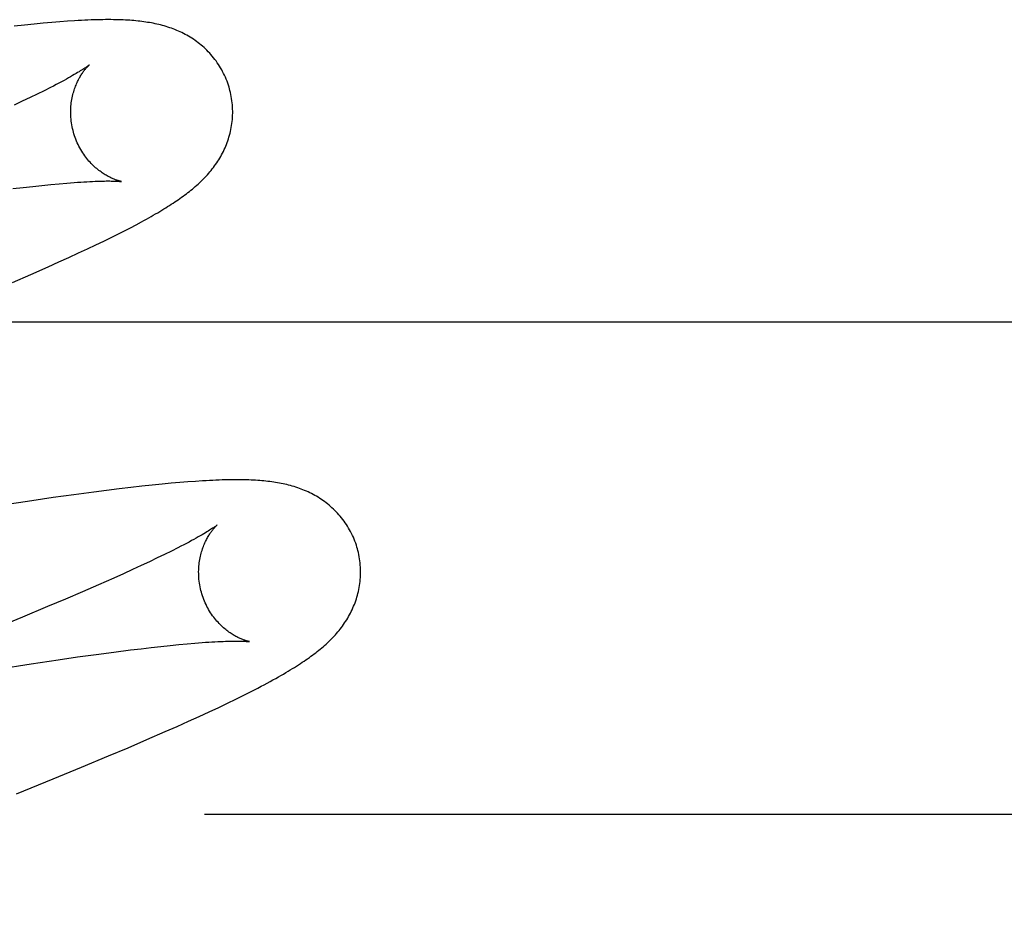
# Model space of a CAD drawing. Header units: inches. Extents: x 0 to 227, y 0 to 147.
# Tile 31 of 69: x 79.439 to 79.561, y 75.321 to 75.431. Entities that reach past the tile are written whole.
import ezdxf

# ---------------------------------------------------------------- set-up
doc = ezdxf.new("R2010")
doc.units = ezdxf.units.IN
doc.header["$LTSCALE"] = 12.505625
doc.header["$MEASUREMENT"] = 0
doc.linetypes.add('HIDDEN', pattern=[0.2, 0.1, -0.1])
doc.layers.add('DEFAULT_2', color=8, linetype='HIDDEN')

msp = doc.modelspace()

# ---------------------------------------------------------------- linework, layer by layer
at = {"layer": 'DEFAULT_2', "color": 8, "linetype": 'HIDDEN'}
for p, q in [((79.43962, 75.43025), (79.43835, 75.43011)), ((79.44082, 75.43037), (79.43962, 75.43025)), ((79.44194, 75.43048), (79.44082, 75.43037)), ((79.443, 75.43057), (79.44194, 75.43048)), ((79.44399, 75.43065), (79.443, 75.43057)), ((79.44493, 75.43072), (79.44399, 75.43065)), ((79.44122, 75.42174), (79.44032, 75.4213)), ((79.44206, 75.42215), (79.44122, 75.42174)), ((79.44284, 75.42255), (79.44206, 75.42215)), ((79.43936, 75.42084), (79.43835, 75.42037)), ((79.44032, 75.4213), (79.43936, 75.42084)), ((79.44287, 75.41057), (79.4439, 75.41067)), ((79.4439, 75.41067), (79.44485, 75.41075)), ((79.4382, 75.41006), (79.43946, 75.41021)), ((79.43946, 75.41021), (79.44065, 75.41034)), ((79.44065, 75.41034), (79.44179, 75.41046)), ((79.44179, 75.41046), (79.44287, 75.41057)), ((79.45342, 75.40561), (79.45407, 75.40596)), ((79.45118, 75.40446), (79.45197, 75.40486)), ((79.45197, 75.40486), (79.45272, 75.40524)), ((79.45272, 75.40524), (79.45342, 75.40561)), ((79.44845, 75.40312), (79.44942, 75.40359)), ((79.44942, 75.40359), (79.45033, 75.40403)), ((79.45033, 75.40403), (79.45118, 75.40446)), ((79.44631, 75.40212), (79.44741, 75.40263)), ((79.44741, 75.40263), (79.44845, 75.40312)), ((79.44255, 75.40041), (79.44388, 75.40101)), ((79.44388, 75.40101), (79.44513, 75.40157)), ((79.44513, 75.40157), (79.44631, 75.40212)), ((79.44043, 75.39948), (79.44255, 75.40041)), ((79.43816, 75.39849), (79.44043, 75.39948)), ((79.28326, 75.39363), (79.78326, 75.39363)), ((79.45131, 75.373), (79.44978, 75.37281)), ((79.45276, 75.37317), (79.45131, 75.373)), ((79.45413, 75.37332), (79.45276, 75.37317)), ((79.45541, 75.37346), (79.45413, 75.37332)), ((79.45662, 75.37358), (79.45541, 75.37346)), ((79.45774, 75.37369), (79.45662, 75.37358)), ((79.4588, 75.37378), (79.45774, 75.37369)), ((79.45979, 75.37386), (79.4588, 75.37378)), ((79.46073, 75.37393), (79.45979, 75.37386)), ((79.44317, 75.37192), (79.44056, 75.37154)), ((79.44571, 75.37227), (79.44317, 75.37192)), ((79.44818, 75.3726), (79.44571, 75.37227)), ((79.44978, 75.37281), (79.44818, 75.3726)), ((79.44056, 75.37154), (79.43695, 75.371)), ((79.45856, 75.36572), (79.45778, 75.36533)), ((79.45603, 75.36447), (79.45507, 75.36401)), ((79.45694, 75.36491), (79.45603, 75.36447)), ((79.45778, 75.36533), (79.45694, 75.36491)), ((79.45405, 75.36353), (79.45297, 75.36304)), ((79.45507, 75.36401), (79.45405, 75.36353)), ((79.45184, 75.36252), (79.45066, 75.36199)), ((79.45297, 75.36304), (79.45184, 75.36252)), ((79.44878, 75.36116), (79.44679, 75.36029)), ((79.45066, 75.36199), (79.44878, 75.36116)), ((79.44679, 75.36029), (79.44469, 75.35939)), ((79.44249, 75.35846), (79.43939, 75.35716)), ((79.44469, 75.35939), (79.44249, 75.35846)), ((79.43939, 75.35716), (79.43612, 75.35582)), ((79.45527, 75.35342), (79.45646, 75.35355)), ((79.45646, 75.35355), (79.4576, 75.35368)), ((79.4576, 75.35368), (79.45868, 75.35378)), ((79.45868, 75.35378), (79.4597, 75.35388)), ((79.4597, 75.35388), (79.46066, 75.35396)), ((79.44619, 75.35225), (79.44848, 75.35256)), ((79.44848, 75.35256), (79.45065, 75.35285)), ((79.45065, 75.35285), (79.45271, 75.35312)), ((79.45271, 75.35312), (79.45402, 75.35327)), ((79.45402, 75.35327), (79.45527, 75.35342)), ((79.43603, 75.35072), (79.44045, 75.35141)), ((79.44045, 75.35141), (79.4438, 75.3519)), ((79.4438, 75.3519), (79.44619, 75.35225)), ((79.46574, 75.34706), (79.4667, 75.34753)), ((79.4667, 75.34753), (79.4676, 75.34798)), ((79.4676, 75.34798), (79.46844, 75.34842)), ((79.46362, 75.34603), (79.46471, 75.34656)), ((79.46471, 75.34656), (79.46574, 75.34706)), ((79.4612, 75.34491), (79.46245, 75.34549)), ((79.46245, 75.34549), (79.46362, 75.34603)), ((79.45848, 75.34368), (79.45988, 75.34431)), ((79.45988, 75.34431), (79.4612, 75.34491)), ((79.45476, 75.34205), (79.45702, 75.34304)), ((79.45702, 75.34304), (79.45848, 75.34368)), ((79.45242, 75.34105), (79.45476, 75.34205)), ((79.45002, 75.34003), (79.45242, 75.34105)), ((79.44667, 75.33863), (79.45002, 75.34003)), ((79.44319, 75.3372), (79.44667, 75.33863)), ((79.43865, 75.33536), (79.44319, 75.3372)), ((79.46186, 75.33283), (79.72111, 75.33283))]:
    msp.add_line(p, q, dxfattribs=at)
for points in [[(79.46495, 75.42239), (79.46489, 75.4226), (79.46481, 75.42285), (79.46472, 75.4231), (79.46464, 75.42334), (79.46454, 75.42358), (79.46444, 75.42382), (79.46433, 75.42406), (79.46422, 75.42429), (79.4641, 75.42452), (79.46398, 75.42474), (79.46385, 75.42497), (79.46372, 75.42519), (79.46358, 75.4254), (79.46344, 75.42561), (79.46329, 75.42582), (79.46314, 75.42602), (79.46298, 75.42622), (79.46282, 75.42641), (79.46266, 75.4266), (79.4625, 75.42678), (79.46233, 75.42696), (79.46215, 75.42714), (79.46198, 75.42731), (79.4618, 75.42747), (79.46162, 75.42763), (79.46144, 75.42779), (79.46125, 75.42794), (79.46107, 75.42808), (79.46088, 75.42823), (79.46069, 75.42836), (79.46049, 75.4285), (79.46029, 75.42863), (79.46009, 75.42875), (79.45989, 75.42887), (79.45968, 75.42899), (79.45948, 75.4291), (79.45927, 75.42921), (79.45906, 75.42932), (79.45885, 75.42942), (79.45864, 75.42951), (79.45843, 75.4296), (79.45821, 75.42969), (79.458, 75.42977), (79.45778, 75.42986), (79.45756, 75.42993), (79.45734, 75.43001), (79.45712, 75.43008), (79.45689, 75.43014), (79.45667, 75.43021), (79.45644, 75.43027), (79.45621, 75.43032), (79.45599, 75.43037), (79.45576, 75.43042), (79.45553, 75.43047), (79.4553, 75.43051), (79.45507, 75.43056), (79.45484, 75.43059), (79.4546, 75.43063), (79.45437, 75.43066), (79.45413, 75.43069), (79.45389, 75.43072), (79.45365, 75.43075), (79.4534, 75.43077), (79.45315, 75.4308), (79.45289, 75.43082), (79.45263, 75.43084), (79.45237, 75.43085), (79.45209, 75.43087), (79.45181, 75.43088), (79.45153, 75.43089), (79.45123, 75.4309), (79.45093, 75.43091), (79.45062, 75.43091), (79.45031, 75.43092), (79.44998, 75.43092), (79.44965, 75.43092), (79.44931, 75.43091), (79.44896, 75.43091), (79.4486, 75.4309), (79.44823, 75.43089), (79.44786, 75.43088), (79.44747, 75.43086), (79.44707, 75.43084), (79.44667, 75.43082), (79.44625, 75.4308), (79.44582, 75.43078), (79.44493, 75.43072)], [(79.44763, 75.42533), (79.44762, 75.42532), (79.44761, 75.42531), (79.44758, 75.42529), (79.44755, 75.42527), (79.44751, 75.42524), (79.44746, 75.4252), (79.44741, 75.42516), (79.44734, 75.42511), (79.44726, 75.42506), (79.44717, 75.42499), (79.44706, 75.42493), (79.44695, 75.42485), (79.44682, 75.42477), (79.44669, 75.42468), (79.44653, 75.42459), (79.44637, 75.42448), (79.44619, 75.42438), (79.446, 75.42426), (79.44579, 75.42414), (79.44557, 75.42401), (79.44533, 75.42388), (79.44508, 75.42373), (79.44481, 75.42359), (79.44452, 75.42343), (79.44421, 75.42326), (79.44389, 75.42309), (79.44356, 75.42292), (79.4432, 75.42273), (79.44284, 75.42255)], [(79.44568, 75.41703), (79.44563, 75.41723), (79.44557, 75.41747), (79.44552, 75.4177), (79.44548, 75.41794), (79.44544, 75.41817), (79.44541, 75.41841), (79.44538, 75.41864), (79.44536, 75.41887), (79.44535, 75.41911), (79.44535, 75.41934), (79.44534, 75.41956), (79.44535, 75.41979), (79.44536, 75.42001), (79.44537, 75.42023), (79.4454, 75.42045), (79.44542, 75.42066), (79.44545, 75.42087), (79.44548, 75.42108), (79.44552, 75.42128), (79.44556, 75.42147), (79.44561, 75.42167), (79.44566, 75.42185), (79.44571, 75.42203), (79.44576, 75.42221), (79.44582, 75.42238), (79.44588, 75.42254), (79.44594, 75.4227), (79.446, 75.42285), (79.44606, 75.423), (79.44613, 75.42315), (79.44619, 75.42329), (79.44626, 75.42342), (79.44632, 75.42355), (79.44639, 75.42368), (79.44645, 75.4238), (79.44652, 75.42391), (79.44659, 75.42402), (79.44665, 75.42413), (79.44672, 75.42423), (79.44678, 75.42433), (79.44685, 75.42442), (79.44691, 75.42451), (79.44697, 75.42459), (79.44703, 75.42467), (79.44709, 75.42475), (79.44715, 75.42482), (79.44721, 75.42489), (79.44726, 75.42495), (79.44731, 75.42501), (79.44736, 75.42506), (79.4474, 75.42511), (79.44745, 75.42515), (79.44748, 75.42519), (79.44752, 75.42523), (79.44755, 75.42526), (79.44758, 75.42528), (79.4476, 75.4253), (79.44761, 75.42532), (79.44762, 75.42533), (79.44763, 75.42533)], [(79.45407, 75.40596), (79.45438, 75.40613), (79.45469, 75.4063), (79.45498, 75.40646), (79.45527, 75.40663), (79.45554, 75.40678), (79.45581, 75.40694), (79.45608, 75.40709), (79.45634, 75.40725), (79.45659, 75.4074), (79.45683, 75.40755), (79.45707, 75.40769), (79.45731, 75.40784), (79.45754, 75.40799), (79.45776, 75.40813), (79.45798, 75.40827), (79.4582, 75.40842), (79.45841, 75.40856), (79.45862, 75.4087), (79.45883, 75.40885), (79.45903, 75.40899), (79.45923, 75.40913), (79.45942, 75.40928), (79.45962, 75.40942), (79.45981, 75.40957), (79.45999, 75.40971), (79.46018, 75.40986), (79.46036, 75.41001), (79.46054, 75.41016), (79.46072, 75.41031), (79.4609, 75.41047), (79.46107, 75.41063), (79.46124, 75.41078), (79.46141, 75.41094), (79.46158, 75.41111), (79.46174, 75.41127), (79.46191, 75.41144), (79.46207, 75.41161), (79.46222, 75.41178), (79.46238, 75.41196), (79.46253, 75.41214), (79.46268, 75.41232), (79.46282, 75.4125), (79.46296, 75.41268), (79.4631, 75.41287), (79.46323, 75.41305), (79.46336, 75.41324), (79.46349, 75.41344), (79.46362, 75.41363), (79.46374, 75.41383), (79.46386, 75.41404), (79.46397, 75.41424), (79.46408, 75.41445), (79.46419, 75.41466), (79.46429, 75.41488), (79.46439, 75.41509), (79.46448, 75.41531), (79.46457, 75.41553), (79.46465, 75.41575), (79.46473, 75.41597), (79.46481, 75.4162), (79.46488, 75.41643), (79.46495, 75.41666), (79.46501, 75.4169), (79.46507, 75.41713), (79.46512, 75.41738), (79.46516, 75.41762), (79.46521, 75.41786), (79.46524, 75.41811), (79.46527, 75.41836), (79.4653, 75.41861), (79.46532, 75.41886), (79.46533, 75.41912), (79.46534, 75.41937), (79.46534, 75.41963), (79.46533, 75.41988), (79.46532, 75.42014), (79.4653, 75.4204), (79.46528, 75.42065), (79.46525, 75.42091), (79.46521, 75.42117), (79.46517, 75.42142), (79.46512, 75.42168), (79.46507, 75.42193), (79.465, 75.42218), (79.46495, 75.42239)], [(79.45162, 75.41094), (79.45163, 75.41093), (79.45163, 75.41093), (79.45163, 75.41094), (79.45161, 75.41094), (79.45159, 75.41094), (79.45156, 75.41095), (79.45153, 75.41096), (79.45149, 75.41097), (79.45144, 75.41098), (79.45139, 75.41099), (79.45133, 75.41101), (79.45126, 75.41102), (79.45119, 75.41105), (79.45112, 75.41107), (79.45104, 75.41109), (79.45096, 75.41112), (79.45087, 75.41116), (79.45078, 75.41119), (79.45069, 75.41123), (79.45059, 75.41127), (79.45049, 75.41131), (79.45039, 75.41136), (79.45029, 75.41141), (79.45018, 75.41146), (79.45007, 75.41152), (79.44995, 75.41158), (79.44984, 75.41164), (79.44972, 75.41171), (79.4496, 75.41178), (79.44947, 75.41186), (79.44935, 75.41194), (79.44922, 75.41202), (79.44909, 75.41212), (79.44896, 75.41221), (79.44883, 75.41231), (79.44869, 75.41242), (79.44856, 75.41253), (79.44842, 75.41264), (79.44829, 75.41277), (79.44815, 75.41289), (79.44801, 75.41303), (79.44788, 75.41317), (79.44774, 75.41331), (79.4476, 75.41347), (79.44747, 75.41362), (79.44733, 75.41379), (79.4472, 75.41396), (79.44707, 75.41413), (79.44695, 75.41431), (79.44682, 75.4145), (79.4467, 75.41469), (79.44658, 75.41489), (79.44647, 75.41509), (79.44636, 75.41529), (79.44626, 75.4155), (79.44616, 75.41571), (79.44606, 75.41593), (79.44597, 75.41615), (79.44589, 75.41638), (79.44581, 75.4166), (79.44574, 75.41683), (79.44568, 75.41703)], [(79.44485, 75.41075), (79.44575, 75.41082), (79.44618, 75.41085), (79.44658, 75.41088), (79.44698, 75.4109), (79.44735, 75.41092), (79.44771, 75.41094), (79.44805, 75.41096), (79.44838, 75.41097), (79.44869, 75.41098), (79.44898, 75.41099), (79.44925, 75.411), (79.4495, 75.411), (79.44974, 75.41101), (79.44996, 75.41101), (79.45016, 75.41101), (79.45035, 75.411), (79.45052, 75.411), (79.45068, 75.411), (79.45082, 75.41099), (79.45095, 75.41099), (79.45107, 75.41098), (79.45118, 75.41098), (79.45127, 75.41097), (79.45135, 75.41096), (79.45142, 75.41096), (79.45148, 75.41095), (79.45153, 75.41095), (79.45157, 75.41094), (79.4516, 75.41094), (79.45162, 75.41094), (79.45162, 75.41094)], [(79.48074, 75.3656), (79.48068, 75.36581), (79.4806, 75.36606), (79.48052, 75.36631), (79.48043, 75.36655), (79.48033, 75.36679), (79.48023, 75.36703), (79.48012, 75.36726), (79.48001, 75.3675), (79.47989, 75.36773), (79.47977, 75.36795), (79.47964, 75.36817), (79.47951, 75.36839), (79.47937, 75.36861), (79.47923, 75.36882), (79.47908, 75.36902), (79.47893, 75.36923), (79.47878, 75.36942), (79.47862, 75.36962), (79.47845, 75.36981), (79.47829, 75.36999), (79.47812, 75.37017), (79.47795, 75.37034), (79.47777, 75.37051), (79.47759, 75.37068), (79.47741, 75.37084), (79.47723, 75.37099), (79.47705, 75.37114), (79.47686, 75.37129), (79.47667, 75.37143), (79.47648, 75.37157), (79.47628, 75.3717), (79.47609, 75.37183), (79.47588, 75.37196), (79.47568, 75.37208), (79.47548, 75.3722), (79.47527, 75.37231), (79.47506, 75.37242), (79.47486, 75.37252), (79.47465, 75.37262), (79.47444, 75.37272), (79.47422, 75.37281), (79.47401, 75.3729), (79.47379, 75.37298), (79.47358, 75.37306), (79.47336, 75.37314), (79.47313, 75.37321), (79.47291, 75.37328), (79.47269, 75.37335), (79.47246, 75.37341), (79.47224, 75.37347), (79.47201, 75.37353), (79.47178, 75.37358), (79.47155, 75.37363), (79.47133, 75.37368), (79.4711, 75.37372), (79.47086, 75.37376), (79.47063, 75.3738), (79.4704, 75.37384), (79.47016, 75.37387), (79.46993, 75.3739), (79.46969, 75.37393), (79.46944, 75.37396), (79.4692, 75.37398), (79.46895, 75.37401), (79.46869, 75.37403), (79.46843, 75.37404), (79.46817, 75.37406), (79.46789, 75.37408), (79.46761, 75.37409), (79.46733, 75.3741), (79.46703, 75.37411), (79.46673, 75.37412), (79.46642, 75.37412), (79.46611, 75.37412), (79.46578, 75.37413), (79.46545, 75.37412), (79.46511, 75.37412), (79.46476, 75.37411), (79.4644, 75.37411), (79.46403, 75.3741), (79.46366, 75.37408), (79.46327, 75.37407), (79.46287, 75.37405), (79.46247, 75.37403), (79.46205, 75.37401), (79.46162, 75.37399), (79.46073, 75.37393)], [(79.46342, 75.36854), (79.46341, 75.36853), (79.4634, 75.36852), (79.46337, 75.3685), (79.46334, 75.36848), (79.4633, 75.36845), (79.46326, 75.36841), (79.4632, 75.36837), (79.46313, 75.36832), (79.46305, 75.36826), (79.46296, 75.3682), (79.46285, 75.36813), (79.46274, 75.36806), (79.46261, 75.36798), (79.46247, 75.36789), (79.46232, 75.36779), (79.46215, 75.36769), (79.46197, 75.36758), (79.46177, 75.36746), (79.46156, 75.36733), (79.46133, 75.3672), (79.46108, 75.36706), (79.46082, 75.36692), (79.46055, 75.36677), (79.46026, 75.36661), (79.45995, 75.36644), (79.45963, 75.36627), (79.45929, 75.36609), (79.45893, 75.36591), (79.45856, 75.36572)], [(79.46147, 75.36024), (79.46142, 75.36044), (79.46136, 75.36067), (79.46131, 75.36091), (79.46127, 75.36114), (79.46123, 75.36138), (79.4612, 75.36161), (79.46117, 75.36185), (79.46116, 75.36208), (79.46114, 75.36231), (79.46114, 75.36254), (79.46113, 75.36277), (79.46114, 75.363), (79.46115, 75.36322), (79.46117, 75.36344), (79.46119, 75.36366), (79.46121, 75.36387), (79.46124, 75.36408), (79.46127, 75.36428), (79.46131, 75.36448), (79.46136, 75.36468), (79.4614, 75.36487), (79.46145, 75.36506), (79.4615, 75.36524), (79.46155, 75.36541), (79.46161, 75.36558), (79.46167, 75.36574), (79.46173, 75.3659), (79.46179, 75.36606), (79.46185, 75.36621), (79.46191, 75.36635), (79.46198, 75.36649), (79.46205, 75.36663), (79.46211, 75.36676), (79.46218, 75.36688), (79.46224, 75.367), (79.46231, 75.36712), (79.46238, 75.36723), (79.46244, 75.36733), (79.46251, 75.36743), (79.46257, 75.36753), (79.46264, 75.36762), (79.4627, 75.36771), (79.46276, 75.3678), (79.46282, 75.36788), (79.46288, 75.36795), (79.46294, 75.36803), (79.46299, 75.36809), (79.46305, 75.36816), (79.4631, 75.36821), (79.46315, 75.36827), (79.46319, 75.36832), (79.46324, 75.36836), (79.46327, 75.3684), (79.46331, 75.36843), (79.46334, 75.36846), (79.46337, 75.36849), (79.46339, 75.36851), (79.4634, 75.36852), (79.46342, 75.36853), (79.46342, 75.36854)], [(79.46844, 75.34842), (79.46884, 75.34863), (79.46923, 75.34883), (79.4696, 75.34903), (79.46996, 75.34923), (79.47031, 75.34942), (79.47065, 75.3496), (79.47098, 75.34979), (79.47129, 75.34997), (79.4716, 75.35014), (79.47189, 75.35032), (79.47218, 75.35049), (79.47245, 75.35065), (79.47272, 75.35081), (79.47298, 75.35097), (79.47323, 75.35113), (79.47347, 75.35129), (79.4737, 75.35144), (79.47393, 75.35159), (79.47416, 75.35174), (79.47438, 75.35189), (79.47459, 75.35204), (79.4748, 75.35218), (79.475, 75.35233), (79.4752, 75.35248), (79.4754, 75.35262), (79.47559, 75.35277), (79.47578, 75.35292), (79.47597, 75.35307), (79.47615, 75.35322), (79.47633, 75.35337), (79.47651, 75.35352), (79.47669, 75.35368), (79.47686, 75.35383), (79.47703, 75.35399), (79.4772, 75.35415), (79.47737, 75.35431), (79.47753, 75.35448), (79.47769, 75.35465), (79.47785, 75.35482), (79.47801, 75.35499), (79.47817, 75.35516), (79.47832, 75.35534), (79.47847, 75.35552), (79.47861, 75.3557), (79.47875, 75.35589), (79.47889, 75.35607), (79.47902, 75.35626), (79.47915, 75.35645), (79.47928, 75.35664), (79.47941, 75.35684), (79.47953, 75.35704), (79.47965, 75.35724), (79.47976, 75.35745), (79.47987, 75.35766), (79.47998, 75.35787), (79.48008, 75.35808), (79.48018, 75.3583), (79.48027, 75.35851), (79.48036, 75.35873), (79.48044, 75.35895), (79.48052, 75.35918), (79.4806, 75.35941), (79.48067, 75.35964), (79.48074, 75.35987), (79.4808, 75.3601), (79.48086, 75.36034), (79.48091, 75.36058), (79.48095, 75.36083), (79.481, 75.36107), (79.48103, 75.36132), (79.48106, 75.36157), (79.48109, 75.36182), (79.48111, 75.36207), (79.48112, 75.36232), (79.48113, 75.36258), (79.48113, 75.36283), (79.48112, 75.36309), (79.48111, 75.36335), (79.48109, 75.3636), (79.48107, 75.36386), (79.48104, 75.36412), (79.481, 75.36437), (79.48096, 75.36463), (79.48091, 75.36488), (79.48086, 75.36514), (79.48079, 75.36539), (79.48074, 75.3656)], [(79.46742, 75.35414), (79.46742, 75.35414), (79.46742, 75.35414), (79.4674, 75.35415), (79.46738, 75.35415), (79.46735, 75.35416), (79.46732, 75.35416), (79.46727, 75.35417), (79.46723, 75.35419), (79.46717, 75.3542), (79.46711, 75.35422), (79.46705, 75.35423), (79.46698, 75.35426), (79.46691, 75.35428), (79.46683, 75.35431), (79.46675, 75.35433), (79.46666, 75.35437), (79.46657, 75.3544), (79.46648, 75.35444), (79.46638, 75.35448), (79.46628, 75.35452), (79.46618, 75.35457), (79.46607, 75.35462), (79.46596, 75.35467), (79.46585, 75.35473), (79.46574, 75.35479), (79.46562, 75.35485), (79.4655, 75.35492), (79.46538, 75.35499), (79.46526, 75.35507), (79.46513, 75.35515), (79.46501, 75.35524), (79.46488, 75.35533), (79.46475, 75.35542), (79.46461, 75.35552), (79.46448, 75.35563), (79.46435, 75.35574), (79.46421, 75.35586), (79.46408, 75.35598), (79.46394, 75.35611), (79.4638, 75.35624), (79.46366, 75.35638), (79.46353, 75.35653), (79.46339, 75.35668), (79.46326, 75.35684), (79.46312, 75.357), (79.46299, 75.35717), (79.46286, 75.35734), (79.46273, 75.35752), (79.46261, 75.35771), (79.46249, 75.3579), (79.46237, 75.3581), (79.46226, 75.3583), (79.46215, 75.3585), (79.46205, 75.35871), (79.46195, 75.35892), (79.46185, 75.35914), (79.46176, 75.35936), (79.46168, 75.35959), (79.4616, 75.35981), (79.46153, 75.36004), (79.46147, 75.36024)], [(79.46066, 75.35396), (79.46155, 75.35403), (79.46197, 75.35406), (79.46238, 75.35409), (79.46278, 75.35411), (79.46315, 75.35413), (79.46351, 75.35415), (79.46385, 75.35417), (79.46417, 75.35418), (79.46447, 75.35419), (79.46475, 75.3542), (79.46501, 75.35421), (79.46526, 75.35421), (79.46549, 75.35421), (79.4657, 75.35422), (79.4659, 75.35422), (79.46608, 75.35421), (79.46625, 75.35421), (79.4664, 75.35421), (79.46655, 75.3542), (79.46668, 75.3542), (79.4668, 75.35419), (79.4669, 75.35419), (79.467, 75.35418), (79.46709, 75.35418), (79.46716, 75.35417), (79.46723, 75.35417), (79.46728, 75.35416), (79.46733, 75.35415), (79.46737, 75.35415), (79.46739, 75.35415), (79.46741, 75.35414), (79.46742, 75.35414)]]:
    msp.add_lwpolyline(points, dxfattribs=at)

doc.saveas('drawing.dxf')
